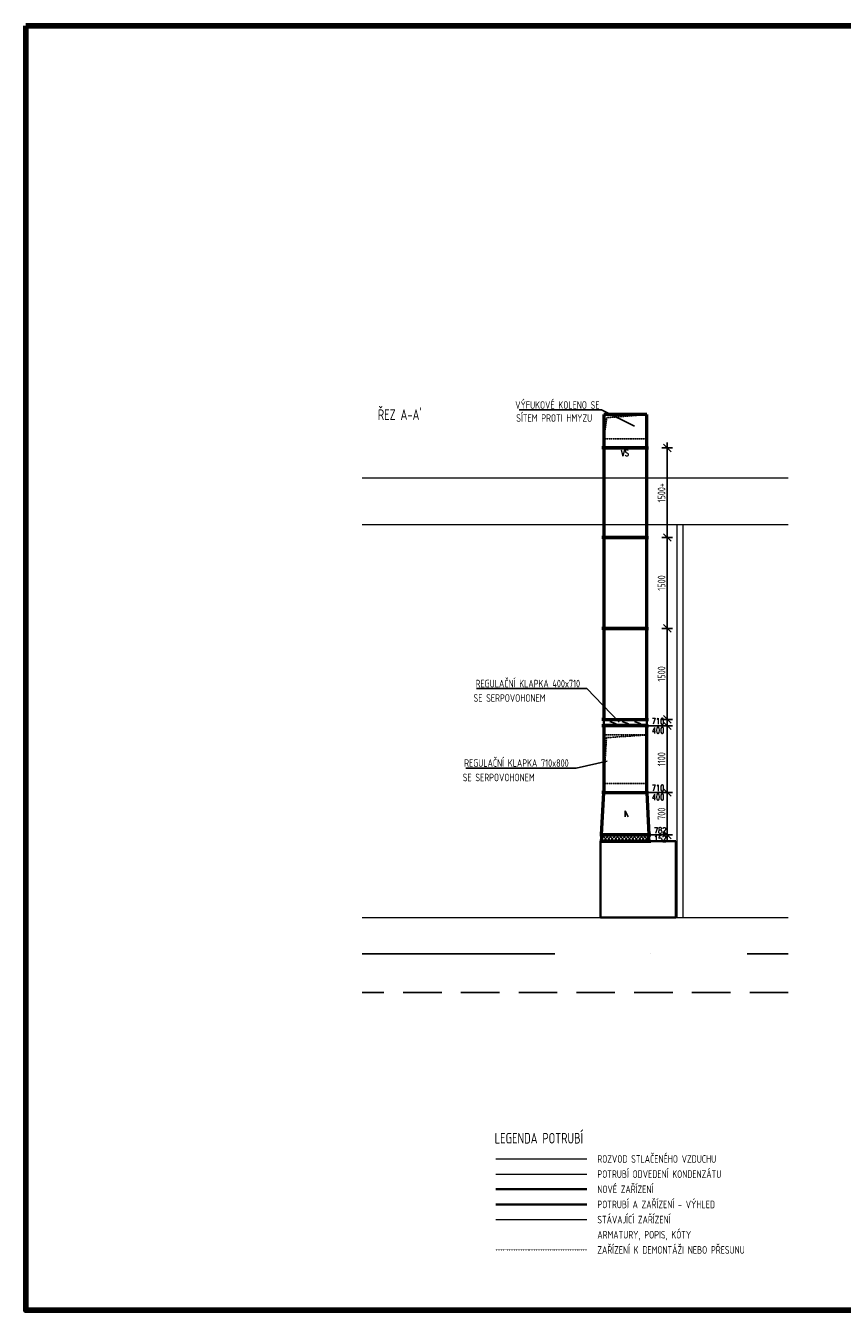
# Model space of a CAD drawing. Header units: millimetres. Extents: x 295996 to 512960, y -33037 to 76497.
# Tile 3 of 256: x 329848 to 343318, y 44265 to 65452. Entities that reach past the tile are written whole.
import ezdxf
from ezdxf.enums import TextEntityAlignment as Align

# ---------------------------------------------------------------- set-up
doc = ezdxf.new("R2010")
doc.units = ezdxf.units.MM
doc.header["$LTSCALE"] = 0.25
for name, pattern in [('ACAD_ISO02W100', [15, 12, -3]), ('ACAD_ISO07W100', [3.5, 0.5, -3]), ('DASHDOT', [25.4, 12.7, -6.35, 0, -6.35]), ('DASHED', [19.05, 12.7, -6.35]), ('XKITLINE00', [0])]:
    doc.linetypes.add(name, pattern=pattern)
doc.layers.get('0').update_dxf_attribs({"lineweight": 20})
doc.layers.get('DEFPOINTS').update_dxf_attribs({"lineweight": 20})
for name, color, linetype, lineweight in [('_STL_V_KONDENZÁT', 84, 'KONDENZÁT', 13), ('_STL_V_VZDUCH', 162, 'STL_VZDUCH', 13), ('_STL_V_ZAŘ', 53, 'Continuous', 35), ('_VYT_POPIS_B', 150, 'Continuous', 35), ('_ZDT_POPIS_A', 7, 'Continuous', 20), ('IN_NS_TLUSTA', 1, 'Continuous', 20), ('Položka', 2, 'Continuous', 0), ('V-objekty', 11, 'Continuous', 35), ('V-tvarovky', 1, 'Continuous', 50)]:
    doc.layers.add(name, color=color, linetype=linetype, lineweight=lineweight)
for name, color, linetype in [('IN_C_CARKOVANA', 7, 'DASHED'), ('IN_C_OSA', 6, 'DASHDOT'), ('V-tvarovky-popis', 7, 'Continuous')]:
    doc.layers.add(name, color=color, linetype=linetype)
doc.styles.get("Standard").update_dxf_attribs({"font": 'simplex.shx', "width": 0.8})
doc.styles.add('Vytápění', font='isocp.shx', dxfattribs={"width": 0.8})
doc.styles.add('Vzduchotechnika', font='isocp.shx', dxfattribs={"width": 0.8})
doc.linetypes.add('KONDENZÁT', pattern='A,30,-6.08,["K",Standard,S=5,R=0,X=-2.1,Y=-2.45],-6.08', length=42.16)
doc.linetypes.add('STL_VZDUCH', pattern='A,30,-6.08,["V",Standard,S=5,R=0,X=-2.1,Y=-2.45],-6.08', length=42.16)
doc.dimstyles.new('cadkon', dxfattribs={"dimscale": 50, "dimtxt": 2.5, "dimasz": 2.5, "dimexe": 1.768, "dimexo": 5, "dimtad": 1, "dimrnd": 1, "dimtxsty": 'Standard', "dimblk1": 'OBLIQUE', "dimblk2": 'OBLIQUE', "dimsah": 1, "dimcen": 2.5, "dimdle": 1.8, "dimadec": 0, "dimazin": 0, "dimtfac": 1, "dimtix": 1, "dimtmove": 2, "dimatfit": 3, "dimfxl": 1, "dimarcsym": 0})

# ---------------------------------------------------------------- blocks, each defined once
blk = doc.blocks.new('*U49')
at = {"color": 0, "linetype": 'ByBlock', "lineweight": -2}
for p, q in [((0, 782), (0, 812)), ((100, 782), (0, 782)), ((0, 782), (0, 0)), ((100, 782), (100, 812)), ((100, 0), (100, 782)), ((0, 0), (0, -30)), ((0, 0), (100, 0)), ((100, 0), (100, -30))]:
    blk.add_line(p, q, dxfattribs=at)
blk = doc.blocks.new('*U51', base_point=(700, 355))
at = {"color": 0, "linetype": 'ByBlock', "lineweight": -2}
for p, q in [((0, 391), (0, 421)), ((0, 391), (0, 391)), ((0, 391), (0, 391)), ((0, 391), (700, 355)), ((0, 391), (0, -391)), ((700, 355), (700, 385)), ((700, 355), (700, 355)), ((700, 355), (700, -355)), ((700, 355), (700, 355)), ((700, -355), (0, -391)), ((0, -391), (0, -391)), ((0, -391), (0, -391)), ((0, -391), (0, -421)), ((700, -355), (700, -355)), ((700, -355), (700, -385)), ((700, -355), (700, -355))]:
    blk.add_line(p, q, dxfattribs=at)
at = {"color": 2, "linetype": 'ByBlock', "lineweight": 25}
for p in [(300, 0), (300, -50)]:
    blk.add_line(p, (400, 0), dxfattribs=at)
blk = doc.blocks.new('*U61', base_point=(0, 355))
at = {"color": 0, "linetype": 'ByBlock', "lineweight": -2}
for p, q in [((0, 710), (0, 740)), ((1500, 710), (0, 710)), ((0, 710), (0, 0)), ((1500, 710), (1500, 740)), ((1500, 0), (1500, 710)), ((0, 0), (0, -30)), ((0, 0), (1500, 0)), ((1500, 0), (1500, -30))]:
    blk.add_line(p, q, dxfattribs=at)
blk = doc.blocks.new('*U60', base_point=(0, 355))
at = {"color": 0, "linetype": 'ByBlock', "lineweight": -2}
for p, q in [((0, 710), (0, 740)), ((1500, 710), (0, 710)), ((0, 710), (0, 0)), ((1500, 710), (1500, 740)), ((1500, 0), (1500, 710)), ((0, 0), (0, -30)), ((0, 0), (1500, 0)), ((1500, 0), (1500, -30))]:
    blk.add_line(p, q, dxfattribs=at)
blk = doc.blocks.new('*U68', base_point=(710, 0))
at = {"color": 0, "linetype": 'ByBlock', "lineweight": -2}
for p, q in [((0, 550), (0, 150)), ((710, 550), (0, 550)), ((710, 150), (710, 550)), ((0, 0), (-30, 0)), ((0, 150), (0, 0)), ((0, 0), (710, 0)), ((710, 0), (710, 150)), ((710, 0), (740, 0))]:
    blk.add_line(p, q, dxfattribs=at)
at = {"color": 2, "linetype": 'DASHED', "lineweight": 25}
blk.add_line((0, 150), (710, 150), dxfattribs=at)
blk.add_lwpolyline([(0, 150), (50, 500), (710, 550)], dxfattribs=at)
blk = doc.blocks.new('*U70')
at = {"color": 0, "linetype": 'ByBlock', "lineweight": -2}
for p, q in [((0, 710), (0, 740)), ((1100, 710), (0, 710)), ((0, 710), (0, 0)), ((1100, 710), (1100, 740)), ((1100, 0), (1100, 710)), ((0, 0), (0, -30)), ((0, 0), (1100, 0)), ((1100, 0), (1100, -30))]:
    blk.add_line(p, q, dxfattribs=at)
blk = doc.blocks.new('*U71')
at = {"color": 2, "linetype": 'DASHED', "lineweight": 25}
for p, q in [((0, 800), (0, 0)), ((710, 800), (0, 800)), ((45, 755), (0, 0)), ((710, 800), (45, 755)), ((710, 0), (710, 800)), ((0, 0), (710, 0))]:
    blk.add_line(p, q, dxfattribs=at)
blk = doc.blocks.new('*U72', base_point=(1477.335584, 710))
at = {"color": 0, "linetype": 'ByBlock', "lineweight": -2}
for p, q in [((0, 710), (0, 740)), ((1477.335584, 710), (0, 710)), ((0, 710), (0, 0)), ((1477.335584, 710), (1477.335584, 740)), ((1477.335584, 0), (1477.335584, 710)), ((0, 0), (0, -30)), ((0, 0), (1477.335584, 0)), ((1477.335584, 0), (1477.335584, -30))]:
    blk.add_line(p, q, dxfattribs=at)
blk = doc.blocks.new('*U73')
at = {"color": 0, "linetype": 'ByBlock', "lineweight": -2}
for points in [[(0, 710), (0, 740)], [(0, 710), (0, 0)], [(0, 710), (106, 710)], [(106, 710), (106, 740)], [(106, 710), (106, 0)], [(0, 0), (106, 0)], [(0, 0), (0, -30)], [(106, 0), (106, -30)]]:
    blk.add_lwpolyline(points, dxfattribs=at)
at = {"color": 2, "linetype": 'ByBlock', "lineweight": 25}
for points in [[(20, 710), (20, 0)], [(86, 710), (86, 0)], [(35, 507), (71, 609)], [(35, 304), (71, 406)], [(35, 101), (71, 203)]]:
    blk.add_lwpolyline(points, dxfattribs=at)
blk = doc.blocks.new('_OBLIQUE')
at = {"color": 0, "linetype": 'ByBlock'}
blk.add_line((-0.5, -0.5), (0.5, 0.5), dxfattribs=at)
blk = doc.blocks.new('*D80')
at = {"layer": 'DEFPOINTS', "color": 0, "transparency": 16777216}
for p in [(340093, 58488), (340093, 57011), (340430, 57011)]:
    blk.add_point(p, dxfattribs=at)
at = {"layer": 'V-tvarovky-popis', "color": 0, "lineweight": -2, "transparency": 16777216}
for p, q in [((340343, 58488), (340519, 58488)), ((340430, 58578), (340430, 56921)), ((340343, 57011), (340519, 57011))]:
    blk.add_line(p, q, dxfattribs=at)
at = {"layer": 'V-tvarovky-popis', "color": 0, "lineweight": -2, "transparency": 16777216, "xscale": 125, "yscale": 125, "zscale": 125}
for p, rotation in [((340430, 58488), 90), ((340430, 57011), 270)]:
    blk.add_blockref('_OBLIQUE', p, dxfattribs=dict(at, rotation=rotation))
at = {"layer": 'V-tvarovky-popis', "color": 0, "transparency": 16777216, "insert": (340336, 57749), "char_height": 125, "attachment_point": 5, "rotation": 90, "style": 'Vzduchotechnika', "bg_fill": 3, "box_fill_scale": 1.1, "bg_fill_color": 256, "bg_fill_true_color": 13158600, "bg_fill_transparency": 0}
blk.add_mtext('1500+', dxfattribs=at)
blk = doc.blocks.new('*D81')
at = {"layer": 'DEFPOINTS', "color": 0, "transparency": 16777216}
for p in [(340093, 57011), (340430, 57011), (340093, 55511)]:
    blk.add_point(p, dxfattribs=at)
at = {"layer": 'V-tvarovky-popis', "color": 0, "lineweight": -2, "transparency": 16777216}
for p, q in [((340343, 57011), (340519, 57011)), ((340430, 55421), (340430, 57101)), ((340343, 55511), (340519, 55511))]:
    blk.add_line(p, q, dxfattribs=at)
at = {"layer": 'V-tvarovky-popis', "color": 0, "lineweight": -2, "transparency": 16777216, "xscale": 125, "yscale": 125, "zscale": 125}
for p, rotation in [((340430, 57011), 90), ((340430, 55511), 270)]:
    blk.add_blockref('_OBLIQUE', p, dxfattribs=dict(at, rotation=rotation))
at = {"layer": 'V-tvarovky-popis', "color": 0, "transparency": 16777216, "insert": (340336, 56261), "char_height": 125, "attachment_point": 5, "rotation": 90, "style": 'Vzduchotechnika', "bg_fill": 3, "box_fill_scale": 1.1, "bg_fill_color": 256, "bg_fill_true_color": 13158600, "bg_fill_transparency": 0}
blk.add_mtext('1500', dxfattribs=at)
blk = doc.blocks.new('*D82')
at = {"layer": 'DEFPOINTS', "color": 0, "transparency": 16777216}
for p in [(340093, 55511), (340430, 55511), (340093, 54011)]:
    blk.add_point(p, dxfattribs=at)
at = {"layer": 'V-tvarovky-popis', "color": 0, "lineweight": -2, "transparency": 16777216}
for p, q in [((340343, 55511), (340519, 55511)), ((340430, 53921), (340430, 55601)), ((340343, 54011), (340519, 54011))]:
    blk.add_line(p, q, dxfattribs=at)
at = {"layer": 'V-tvarovky-popis', "color": 0, "lineweight": -2, "transparency": 16777216, "xscale": 125, "yscale": 125, "zscale": 125}
for p, rotation in [((340430, 55511), 90), ((340430, 54011), 270)]:
    blk.add_blockref('_OBLIQUE', p, dxfattribs=dict(at, rotation=rotation))
at = {"layer": 'V-tvarovky-popis', "color": 0, "transparency": 16777216, "insert": (340336, 54761), "char_height": 125, "attachment_point": 5, "rotation": 90, "style": 'Vzduchotechnika', "bg_fill": 3, "box_fill_scale": 1.1, "bg_fill_color": 256, "bg_fill_true_color": 13158600, "bg_fill_transparency": 0}
blk.add_mtext('1500', dxfattribs=at)
blk = doc.blocks.new('*D83')
at = {"layer": 'DEFPOINTS', "color": 0, "transparency": 16777216}
for p in [(340093, 53905), (340430, 53905), (340093, 52805)]:
    blk.add_point(p, dxfattribs=at)
at = {"layer": 'V-tvarovky-popis', "color": 0, "lineweight": -2, "transparency": 16777216}
for p, q in [((340343, 53905), (340519, 53905)), ((340430, 52715), (340430, 53995)), ((340343, 52805), (340519, 52805))]:
    blk.add_line(p, q, dxfattribs=at)
at = {"layer": 'V-tvarovky-popis', "color": 0, "lineweight": -2, "transparency": 16777216, "xscale": 125, "yscale": 125, "zscale": 125}
for p, rotation in [((340430, 53905), 90), ((340430, 52805), 270)]:
    blk.add_blockref('_OBLIQUE', p, dxfattribs=dict(at, rotation=rotation))
at = {"layer": 'V-tvarovky-popis', "color": 0, "transparency": 16777216, "insert": (340336, 53355), "char_height": 125, "attachment_point": 5, "rotation": 90, "style": 'Vzduchotechnika', "bg_fill": 3, "box_fill_scale": 1.1, "bg_fill_color": 256, "bg_fill_true_color": 13158600, "bg_fill_transparency": 0}
blk.add_mtext('1100', dxfattribs=at)
blk = doc.blocks.new('*D84')
at = {"layer": 'DEFPOINTS', "color": 0, "transparency": 16777216}
for p in [(340093, 52805), (340430, 52805), (340129, 52105)]:
    blk.add_point(p, dxfattribs=at)
at = {"layer": 'V-tvarovky-popis', "color": 0, "lineweight": -2, "transparency": 16777216}
for p, q in [((340343, 52805), (340519, 52805)), ((340430, 52015), (340430, 52895)), ((340379, 52105), (340519, 52105))]:
    blk.add_line(p, q, dxfattribs=at)
at = {"layer": 'V-tvarovky-popis', "color": 0, "lineweight": -2, "transparency": 16777216, "xscale": 125, "yscale": 125, "zscale": 125}
for p, rotation in [((340430, 52805), 90), ((340430, 52105), 270)]:
    blk.add_blockref('_OBLIQUE', p, dxfattribs=dict(at, rotation=rotation))
at = {"layer": 'V-tvarovky-popis', "color": 0, "transparency": 16777216, "insert": (340336, 52455), "char_height": 125, "attachment_point": 5, "rotation": 90, "style": 'Vzduchotechnika', "bg_fill": 3, "box_fill_scale": 1.1, "bg_fill_color": 256, "bg_fill_true_color": 13158600, "bg_fill_transparency": 0}
blk.add_mtext('700', dxfattribs=at)

msp = doc.modelspace()

# ---------------------------------------------------------------- hatches: boundary and pattern name
at = {"layer": 'V-tvarovky-popis'}
h = msp.add_hatch(dxfattribs=at)
h.set_pattern_fill('PLASTY', color=3, scale=20)
h.set_pattern_definition([(45, (0, 0), (-28.2842712, 28.2842712), []), (135, (0, 0), (-28.2842712, -28.2842712), [])])
h.paths.add_polyline_path([(340129.28381, 52104.76749), (339347.28381, 52104.76749), (339347.28381, 52004.76749), (340129.28381, 52004.76749)])

# ---------------------------------------------------------------- linework, layer by layer
at = {"layer": '_STL_V_KONDENZÁT'}
msp.add_line((337605.33119, 46511.0091), (339105.33119, 46511.0091), dxfattribs=at)
at = {"layer": '_STL_V_VZDUCH'}
msp.add_line((337605.33119, 46761.0091), (339105.33119, 46761.0091), dxfattribs=at)
at = {"layer": '_STL_V_ZAŘ'}
for p, q in [((340570.28381, 52004.76749), (339330.28381, 52004.76749)), ((337605.33119, 46261.0091), (339105.33119, 46261.0091))]:
    msp.add_line(p, q, dxfattribs=at)
at = {"layer": '_STL_V_ZAŘ', "linetype": 'ACAD_ISO02W100', "ltscale": 2.5}
msp.add_line((337605.33119, 46011.0091), (339105.33119, 46011.0091), dxfattribs=at)
at = {"layer": '_STL_V_ZAŘ', "lineweight": 20}
msp.add_line((337605.33119, 45761.0091), (339105.33119, 45761.0091), dxfattribs=at)
at = {"layer": '_STL_V_ZAŘ', "linetype": 'ACAD_ISO07W100', "lineweight": 20}
msp.add_line((337605.33119, 45261.0091), (339105.33119, 45261.0091), dxfattribs=at)
at = {"layer": '_STL_V_ZAŘ', "color": 6, "lineweight": 90}
msp.add_lwpolyline([(329848.03496, 65451.99575), (377968.74668, 65451.99575), (377968.74668, 44265.0603), (329848.03496, 44265.0603)], close=True, dxfattribs=at)
at = {"layer": '_STL_V_ZAŘ'}
msp.add_lwpolyline([(340570.28381, 52004.76749), (339330.28381, 52004.76749), (339330.28381, 50744.76749), (340570.28381, 50744.76749)], close=True, dxfattribs=at)
at = {"layer": 'IN_C_CARKOVANA', "ltscale": 200}
msp.add_line((342425.21934, 49504.76749), (335399.10809, 49504.76749), dxfattribs=at)
at = {"layer": 'IN_C_OSA', "color": 4, "ltscale": 1000}
msp.add_line((335399.10809, 50144.76764), (342425.21934, 50144.76764), dxfattribs=at)
at = {"layer": 'IN_NS_TLUSTA'}
for p, q in [((340590.28381, 57219.28105), (340590.28381, 50744.76749)), ((340690.28381, 57219.28105), (340690.28381, 50744.76749)), ((335399.10809, 50744.76749), (342425.21934, 50744.76749))]:
    msp.add_line(p, q, dxfattribs=at)
at = {"layer": 'Položka', "linetype": 'XKITLINE00', "lineweight": 0}
for p, q in [((342425.21934, 57988.10296), (335399.10809, 57988.10296)), ((342425.21934, 57219.28105), (335399.10809, 57219.28105))]:
    msp.add_line(p, q, dxfattribs=at)
at = {"layer": 'V-tvarovky-popis', "color": 3}
for p, q in [((337988.17142, 59114.26033), (339347.3292, 59114.26033)), ((339347.3292, 59114.26033), (339888.43719, 58845.15069)), ((337286.75046, 54519.88373), (339105.98698, 54519.88373)), ((339105.98698, 54519.88373), (339637.11144, 53966.16218)), ((337108.66696, 53209.14186), (338927.90348, 53209.14186)), ((338927.90348, 53209.14186), (339439.79777, 53319.25192))]:
    msp.add_line(p, q, dxfattribs=at)
at = {"layer": 'V-tvarovky-popis', "color": 2}
for p, q in [((340093.28381, 53904.76749), (340381.28381, 53904.76749)), ((340093.28381, 52804.76749), (340381.28381, 52804.76749)), ((340129.28381, 52104.76749), (340417.28381, 52104.76749))]:
    msp.add_line(p, q, dxfattribs=at)

# ---------------------------------------------------------------- block references
at = {"layer": 'V-objekty', "rotation": 270}
msp.add_blockref('*U73', (339383.28381, 54010.76749), dxfattribs=at)
at = {"layer": 'V-tvarovky'}
for name, p in [('*U68', (340093.28381, 58488.10308)), ('*U71', (339383.28381, 52954.76749))]:
    msp.add_blockref(name, p, dxfattribs=at)
for name, p, rotation in [('*U72', (339383.28381, 58488.10308), 90), ('*U60', (339738.28381, 55510.76749), 90), ('*U61', (339738.28381, 54010.76749), 90), ('*U70', (340093.28381, 52804.76749), 90), ('*U51', (339383.28381, 52804.76749), 89.99999999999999), ('*U49', (339347.28381, 52104.76749), 270)]:
    msp.add_blockref(name, p, dxfattribs=dict(at, rotation=rotation))

# ---------------------------------------------------------------- texts
at = {"layer": '_VYT_POPIS_B', "style": 'Vytápění', "width": 0.8}
for s, p in [("ŘEZ A-A'", (335657.10053, 58949.30664)), ('LEGENDA POTRUBÍ', (337583.45974, 47015.65937))]:
    msp.add_text(s, height=175, dxfattribs=at).set_placement(p)
at = {"layer": '_ZDT_POPIS_A', "style": 'Vytápění', "width": 0.8}
for s, p in [('ROZVOD STLAČENÉHO VZDUCHU', (339277.65281, 46698.5091)), ('POTRUBÍ ODVEDENÍ KONDENZÁTU', (339277.65281, 46448.5091)), ('NOVÉ ZAŘÍZENÍ', (339277.65281, 46198.5091)), ('POTRUBÍ A ZAŘÍZENÍ - VÝHLED', (339277.65281, 45948.5091)), ('STÁVAJÍCÍ ZAŘÍZENÍ', (339277.65281, 45698.5091)), ('ARMATURY, POPIS, KÓTY', (339277.65281, 45448.5091)), ('ZAŘÍZENÍ K DEMONTÁŽI NEBO PŘESUNU', (339277.65281, 45198.5091))]:
    msp.add_text(s, height=125, dxfattribs=at).set_placement(p)
at = {"layer": 'V-tvarovky-popis', "color": 3, "style": 'Vzduchotechnika', "width": 0.8}
for s, p in [('VÝFUKOVÉ KOLENO SE', (339314.17142, 59133.3492)), ('SÍTEM PROTI HMYZU', (339193.17142, 58918.93835)), ('REGULAČNÍ KLAPKA 400x710', (338992.8292, 54538.9726)), ('SE SERPOVOHONEM', (338421.75046, 54301.13325)), ('REGULAČNÍ KLAPKA 710x800', (338804.7457, 53228.23073)), ('SE SERPOVOHONEM', (338243.66696, 52990.39138))]:
    msp.add_text(s, height=125, dxfattribs=at).set_placement(p, align=Align.RIGHT)
at = {"layer": 'V-tvarovky-popis', "color": 3, "width": 0.8}
msp.add_text('VS', height=100, dxfattribs=at).set_placement((339668.36815, 58354.10981))
for s, p in [('710', (340381.28381, 53929.76749)), ('710', (340381.28381, 52829.76749)), ('782', (340417.28381, 52129.76749))]:
    msp.add_text(s, height=100, dxfattribs=at).set_placement(p, align=Align.RIGHT)
for s, p in [('400', (340381.28381, 53879.76749)), ('400', (340381.28381, 52779.76749)), ('152', (340417.28381, 52092.23418))]:
    msp.add_text(s, height=100, dxfattribs=at).set_placement(p, align=Align.TOP_RIGHT)

# ---------------------------------------------------------------- next in the draw order: dimensions: what is measured, and where the dimension line sits
at = {"layer": 'V-tvarovky-popis', "color": 3}
dim = msp.add_linear_dim(base=(340430.11746, 57010.76749), p1=(340093.28381, 58488.10308), p2=(340093.28381, 57010.76749), angle=90, text='1500+', dimstyle='cadkon', override={"dimtxsty": 'Vzduchotechnika', "dimfxl": 350, "dimfxlon": 1, "dimtfill": 1}, dxfattribs=at)
dim.commit()
dim.dimension.update_dxf_attribs({"geometry": '*D80', "text_midpoint": (340336.36746, 57749.43528)})

# ---------------------------------------------------------------- next in the draw order: dimensions: what is measured, and where the dimension line sits
dim = msp.add_linear_dim(base=(340430.11746, 57010.76749), p1=(340093.28381, 55510.76749), p2=(340093.28381, 57010.76749), angle=90, dimstyle='cadkon', override={"dimtxsty": 'Vzduchotechnika', "dimfxl": 350, "dimfxlon": 1, "dimtfill": 1}, dxfattribs=at)
dim.commit()
dim.dimension.update_dxf_attribs({"geometry": '*D81', "text_midpoint": (340336.36746, 56260.76749)})

# ---------------------------------------------------------------- next in the draw order: dimensions: what is measured, and where the dimension line sits
dim = msp.add_linear_dim(base=(340430.11746, 55510.76749), p1=(340093.28381, 54010.76749), p2=(340093.28381, 55510.76749), angle=90, dimstyle='cadkon', override={"dimtxsty": 'Vzduchotechnika', "dimfxl": 350, "dimfxlon": 1, "dimtfill": 1}, dxfattribs=at)
dim.commit()
dim.dimension.update_dxf_attribs({"geometry": '*D82', "text_midpoint": (340336.36746, 54760.76749)})

# ---------------------------------------------------------------- next in the draw order: dimensions: what is measured, and where the dimension line sits
dim = msp.add_linear_dim(base=(340430.11746, 53904.76749), p1=(340093.28381, 52804.76749), p2=(340093.28381, 53904.76749), angle=90, dimstyle='cadkon', override={"dimtxsty": 'Vzduchotechnika', "dimfxl": 350, "dimfxlon": 1, "dimtfill": 1}, dxfattribs=at)
dim.commit()
dim.dimension.update_dxf_attribs({"geometry": '*D83', "text_midpoint": (340336.36746, 53354.76749)})

# ---------------------------------------------------------------- next in the draw order: dimensions: what is measured, and where the dimension line sits
dim = msp.add_linear_dim(base=(340430.11746, 52804.76749), p1=(340129.28381, 52104.76749), p2=(340093.28381, 52804.76749), angle=90, dimstyle='cadkon', override={"dimtxsty": 'Vzduchotechnika', "dimfxl": 350, "dimfxlon": 1, "dimtfill": 1}, dxfattribs=at)
dim.commit()
dim.dimension.update_dxf_attribs({"geometry": '*D84', "text_midpoint": (340336.36746, 52454.76749)})

doc.saveas('drawing.dxf')
